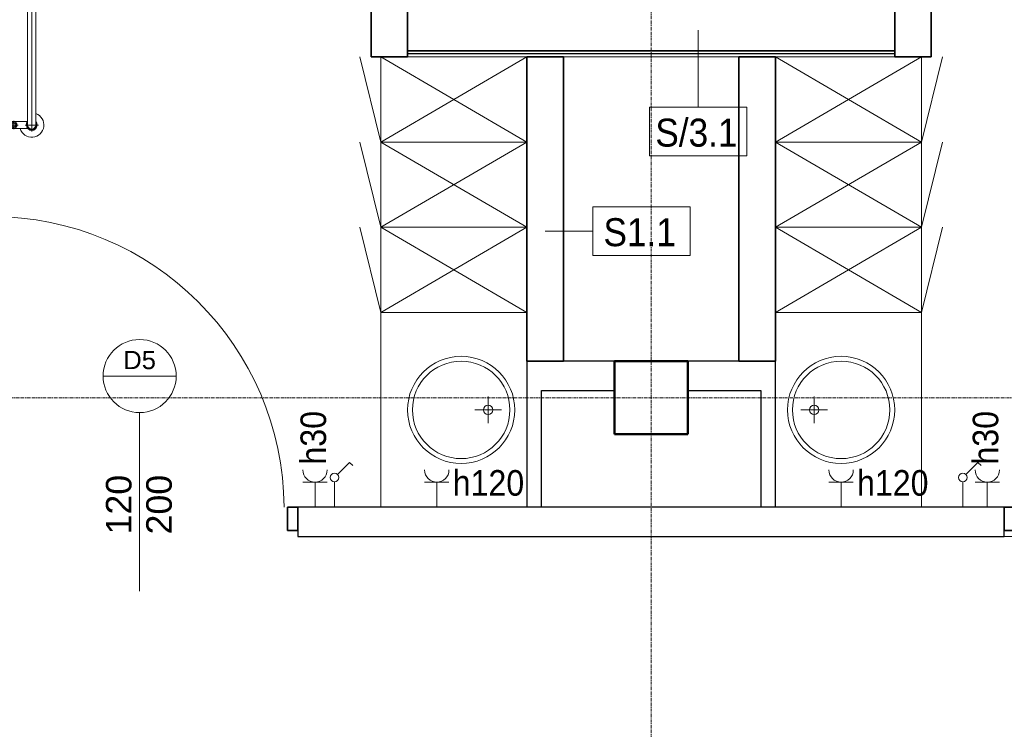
# Model space of a CAD drawing. Header units: millimetres. Extents: x -2286 to 43533, y -13832 to 14981.
# Tile 36 of 77: x 6291 to 10333, y 4764 to 7679. Entities that reach past the tile are written whole.
import ezdxf

# ---------------------------------------------------------------- set-up
doc = ezdxf.new("R2010")
doc.units = ezdxf.units.MM
doc.linetypes.add('Oś', pattern=[22.225, 12.7, -3.175, 3.175, -3.175])
for name, color, linetype, lineweight in [('A-AREA', 32, 'Continuous', 18), ('A-DETL-GENF', 92, 'Continuous', 18), ('A-DETL-MEDM', 33, 'Continuous', 35), ('A-DOOR', 31, 'Continuous', 25), ('A-DOOR-IDEN', 31, 'Continuous', 18), ('A-WALL', 113, 'Continuous', 25), ('A-WALL-FNSH', 113, 'Continuous', 25), ('A-WALL-IDEN', 211, 'Continuous', 18), ('E-ELE-QPM-IDEN', 2, 'Continuous', 18), ('E-ELEC-EQPM', 71, 'Continuous', 18), ('I-FURN', 30, 'Continuous', 18), ('P-SANR-FIXT', 6, 'Continuous', 18), ('S-COLS', 52, 'Continuous', 25), ('S-GRID', 1, 'Continuous', 18)]:
    doc.layers.add(name, color=color, linetype=linetype, lineweight=lineweight)
doc.styles.add('Arial_1', font='arial.ttf', dxfattribs={"height": 75})
doc.styles.add('Arial_11', font='arial.ttf', dxfattribs={"width": 0.9, "height": 105})
doc.styles.add('Arial_6', font='arial.ttf', dxfattribs={"width": 0.9, "height": 115})
doc.styles.add('Arial_7', font='arial.ttf', dxfattribs={"height": 105})

# ---------------------------------------------------------------- blocks, each defined once
blk = doc.blocks.new('M_Concrete-Square-Column - 300 x 300mm-1161001-4_piętro II PT - projektowany')
at = {"layer": 'S-COLS', "lineweight": 50}
for p, q in [((150, 150), (-150, 150)), ((-150, 150), (-150, -150)), ((150, -150), (150, 150)), ((-150, -150), (150, -150))]:
    blk.add_line(p, q, dxfattribs=at)
blk = doc.blocks.new('łóżko 195x90 typ FAMED _102039_ - łóżko 195x90 typ FAMED _102039_-1233017-4_piętro II PT - projektowany')
at = {"layer": 'I-FURN'}
for p, q in [((-432.5, 1015.3), (-432.5, 1069.8)), ((-432.5, 1059.5), (432.5, 1059.5)), ((432.5, 1015.3), (432.5, 1069.8)), ((459.7, 1042.5), (-459.8, 1042.5)), ((-447.5, -1031), (-447.5, 1026.1)), ((-432.5, 1025.5), (432.5, 1025.5)), ((-417.5, 1025.5), (-417.5, -1031)), ((417.5, 1026.1), (417.5, -1030.5)), ((447.5, -1031), (447.5, 1026.1)), ((-432.5, 951.8), (-432.5, 986.8)), ((432.5, 951.8), (432.5, 986.8)), ((-450, 969.3), (-415, 969.3)), ((450, 969.3), (415, 969.3)), ((-447.5, 498.1), (-417.5, 498.1)), ((-432.5, 483.1), (-432.5, 513.1)), ((447.5, 498.1), (417.5, 498.1)), ((432.5, 483.1), (432.5, 513.1)), ((-447.5, -481.9), (-417.5, -481.9)), ((-432.5, -496.9), (-432.5, -466.9)), ((447.5, -481.9), (417.5, -481.9)), ((432.5, -496.9), (432.5, -466.9)), ((-450, -966), (-415, -966)), ((-432.5, -948.5), (-432.5, -983.5)), ((450, -966), (415, -966)), ((432.5, -948.5), (432.5, -983.5)), ((-459.8, -1047.5), (459.7, -1047.5)), ((-432.5, -1020.2), (-432.5, -1074.7)), ((-432.5, -1030.5), (432.5, -1030.5)), ((432.5, -1020.2), (432.5, -1074.7)), ((-432.5, -1064.5), (432.5, -1064.5))]:
    blk.add_line(p, q, dxfattribs=at)
for centre, radius in [((-432.5, 969.3), 12.5), ((-432.5, 969.3), 8), ((432.5, 969.3), 12.5), ((432.5, 969.3), 8), ((-432.5, 498.1), 10), ((432.5, 498.1), 10), ((-432.5, -481.9), 10), ((432.5, -481.9), 10), ((-432.5, -966), 12.5), ((-432.5, -966), 8), ((432.5, -966), 12.5), ((432.5, -966), 8)]:
    blk.add_circle(centre, radius, dxfattribs=at)
for centre, radius, start, end in [((-432.5, 1042.5), 50, 19.8769, 252.5424), ((432.5, 1042.5), 50, 287.4576, 160.1231), ((-432.5, 1042.5), 22.2, 49.8221, 310.1779), ((-432.5, 1042.5), 19.3, 62.0207, 297.9793), ((-432.5, 1042.5), 17, 90, 270), ((432.5, 1042.5), 22.2, 229.8221, 130.1779), ((432.5, 1042.5), 19.2, 242.0207, 117.9793), ((432.5, 1042.5), 17, 270, 90), ((-432.5, -1047.5), 50, 107.4576, 340.1231), ((432.5, -1047.5), 50, 199.8769, 72.5424), ((-432.5, -1047.5), 22.3, 47.6113, 310.1779), ((-432.5, -1047.5), 19.3, 62.0207, 297.9793), ((-432.5, -1047.5), 17, 90, 270), ((432.5, -1047.5), 22.2, 229.8221, 130.1779), ((432.5, -1047.5), 19.2, 242.0207, 117.9793), ((432.5, -1047.5), 17, 270, 90)]:
    blk.add_arc(centre, radius, start, end, dxfattribs=at)
blk = doc.blocks.new('DRZWI 1S - Drzwi 120-1363991-4_piętro II PT - projektowany')
at = {"layer": 'A-DETL-GENF'}
for p, q in [((-650, 35), (-607, 35)), ((-650, -60), (-650, 35)), ((-607, 35), (-607, -60)), ((607, 35), (650, 35)), ((607, -60), (607, 35)), ((650, 35), (650, -60)), ((-607, -60), (-650, -60)), ((650, -60), (607, -60))]:
    blk.add_line(p, q, dxfattribs=at)
at = {"layer": 'A-DETL-MEDM'}
for p, q in [((-650, -60), (-650, 35)), ((-650, 35), (-607, 35)), ((-607, 35), (-607, -60)), ((607, 35), (607, -60)), ((650, 35), (607, 35)), ((650, -60), (650, 35)), ((-607, -60), (-650, -60)), ((607, -60), (650, -60))]:
    blk.add_line(p, q, dxfattribs=at)
at = {"layer": 'A-DOOR', "lineweight": 18}
blk.add_line((0, -285), (0, 285), dxfattribs=at)
at = {"layer": 'A-DOOR'}
blk.add_line((607, -60), (607, -1253.9), dxfattribs=at)
at = {"layer": 'A-DOOR', "lineweight": 18}
blk.add_arc((607, -53.9), 1200, 180.293, 270, dxfattribs=at)
blk = doc.blocks.new('DRZWI 1S - Drzwi 120-1363990-4_piętro II PT - projektowany')
at = {"layer": 'A-DETL-GENF'}
for p, q in [((-650, 60), (-650, -35)), ((-607, 60), (-650, 60)), ((-607, -35), (-607, 60)), ((650, 60), (607, 60)), ((607, 60), (607, -35)), ((650, -35), (650, 60)), ((-650, -35), (-607, -35)), ((607, -35), (650, -35))]:
    blk.add_line(p, q, dxfattribs=at)
at = {"layer": 'A-DETL-MEDM'}
for p, q in [((-607, 60), (-650, 60)), ((-650, 60), (-650, -35)), ((-607, -35), (-607, 60)), ((607, -35), (607, 60)), ((607, 60), (650, 60)), ((650, 60), (650, -35)), ((-650, -35), (-607, -35)), ((650, -35), (607, -35))]:
    blk.add_line(p, q, dxfattribs=at)
at = {"layer": 'A-DOOR'}
blk.add_line((607, 60), (607, 1253.9), dxfattribs=at)
at = {"layer": 'A-DOOR', "lineweight": 18}
blk.add_line((0, 285), (0, -285), dxfattribs=at)
blk.add_arc((607, 53.9), 1200, 90, 179.707, dxfattribs=at)
blk = doc.blocks.new('szafki szatniowe - szafki bez siedziska-1388164-4_piętro II PT - projektowany')
at = {"layer": 'I-FURN'}
for p, q in [((175, -600), (-175, 0)), ((-175, 0), (-175, -600)), ((525, -600), (175, 0)), ((175, -600), (175, 0)), ((875, -600), (525, 0)), ((175, 0), (-175, -600)), ((525, 0), (175, -600)), ((175, 0), (175, -600)), ((875, 0), (525, -600)), ((525, 0), (525, -600)), ((525, -600), (525, 0)), ((-175, -600), (175, -686.3)), ((-175, -600), (175, -600)), ((175, -600), (525, -686.3)), ((175, -600), (525, -600)), ((525, -600), (875, -686.3)), ((525, -600), (875, -600))]:
    blk.add_line(p, q, dxfattribs=at)
blk = doc.blocks.new('Blat - Blat-V10-4_piętro II PT - projektowany')
at = {"layer": 'I-FURN'}
for p, q in [((0, 600), (0, 0)), ((800, 600), (0, 600))]:
    blk.add_line(p, q, dxfattribs=at)
blk = doc.blocks.new('umywalka okrągła d _44cm stal nierdzewna - Type 1-1345566-4_piętro II PT - projektowany')
at = {"layer": 'P-SANR-FIXT'}
for p, q in [((125, 134.3), (125, 244.3)), ((70, 189.3), (180, 189.3))]:
    blk.add_line(p, q, dxfattribs=at)
for centre, radius in [((125, 300), 220), ((125, 300), 200), ((125, 189.3), 19)]:
    blk.add_circle(centre, radius, dxfattribs=at)
blk = doc.blocks.new('szafki szatniowe - szafki bez siedziska-1388242-4_piętro II PT - projektowany')
at = {"layer": 'I-FURN'}
for p, q in [((-175, 600), (175, 686.3)), ((175, 600), (525, 686.3)), ((525, 600), (875, 686.3)), ((175, 0), (-175, 600)), ((175, 600), (-175, 0)), ((-175, 600), (175, 600)), ((-175, 0), (-175, 600)), ((525, 0), (175, 600)), ((525, 600), (175, 0)), ((175, 600), (525, 600)), ((175, 0), (175, 600)), ((175, 600), (175, 0)), ((875, 0), (525, 600)), ((875, 600), (525, 0)), ((525, 600), (875, 600)), ((525, 0), (525, 600)), ((525, 600), (525, 0))]:
    blk.add_line(p, q, dxfattribs=at)
blk = doc.blocks.new('Blat - Blat-1345692-4_piętro II PT - projektowany')
at = {"layer": 'I-FURN'}
for p, q in [((0, -600), (0, 0)), ((800, -600), (0, -600))]:
    blk.add_line(p, q, dxfattribs=at)
blk = doc.blocks.new('umywalka okrągła d _44cm stal nierdzewna - Type 1-1345693-4_piętro II PT - projektowany')
at = {"layer": 'P-SANR-FIXT'}
for p, q in [((125, -134.3), (125, -244.3)), ((70, -189.3), (180, -189.3))]:
    blk.add_line(p, q, dxfattribs=at)
for centre, radius in [((125, -300), 220), ((125, -300), 200), ((125, -189.3), 19)]:
    blk.add_circle(centre, radius, dxfattribs=at)
blk = doc.blocks.new('Przełącznik jednobiegunowy - Type 1-1452004-4_piętro II PT - projektowany')
at = {"layer": 'E-ELEC-EQPM'}
for p, q in [((137.4, 194.8), (186.8, 244.3)), ((186.8, 244.3), (199.9, 231.2)), ((125, 165), (125, 60))]:
    blk.add_line(p, q, dxfattribs=at)
blk.add_circle((125, 182.5), 17.5, dxfattribs=at)
blk = doc.blocks.new('gniazdo elektryczne pojedyncze - 30-1470339-4_piętro II PT - projektowany')
at = {"layer": 'E-ELEC-EQPM'}
for p, q in [((175, 163.3), (75, 163.3)), ((125, 163.3), (125, 60))]:
    blk.add_line(p, q, dxfattribs=at)
blk.add_arc((125, 213.3), 50, 180, 0, dxfattribs=at)
blk = doc.blocks.new('gniazdo elektryczne pojedyncze - 120-1470895-4_piętro II PT - projektowany')
at = {"layer": 'E-ELEC-EQPM'}
for p, q in [((175, 163.3), (75, 163.3)), ((125, 163.3), (125, 60))]:
    blk.add_line(p, q, dxfattribs=at)
blk.add_arc((125, 213.3), 50, 180, 0, dxfattribs=at)
blk = doc.blocks.new('etykieta drzwi wymiar i kategoria - etykieta drzwi 1S góra-1350608-4_piętro II PT - projektowany')
at = {"layer": 'A-DOOR-IDEN'}
for p, q in [((-3, 14.984), (3, 14.984)), ((0, 0), (0, 11.984))]:
    blk.add_line(p, q, dxfattribs=at)
blk.add_circle((0, 14.984), 3, dxfattribs=at)
blk = doc.blocks.new('ET sciana_AT7 - 10mm-838066-4_piętro II PT - projektowany')
at = {"layer": 'A-WALL-IDEN'}
for p, q in [((-4, 1.96875), (4, 1.96875)), ((-4, -2.03125), (-4, 1.96875)), ((4, 1.96875), (4, -2.03125)), ((-4, -2.03125), (4, -2.03125))]:
    blk.add_line(p, q, dxfattribs=at)

msp = doc.modelspace()

# ---------------------------------------------------------------- linework, layer by layer
at = {"layer": 'A-AREA'}
msp.add_line((11633.3, 5556.2), (10333.3, 5556.2), dxfattribs=at)
at = {"layer": 'A-WALL', "color": 7, "lineweight": 35}
for p, q in [((7733.3, 9263.2), (7733.3, 7526.2)), ((7883.3, 7526.2), (7883.3, 9263.2)), ((9883.3, 8833.3), (9883.3, 7526.2)), ((10033.3, 7526.2), (10033.3, 8833.3)), ((7733.3, 7526.2), (7883.3, 7526.2)), ((9883.3, 7551.2), (7883.3, 7551.2)), ((8523.3, 7526.2), (8373.3, 7526.2)), ((8373.3, 7526.2), (8373.3, 6276.2)), ((8523.3, 6276.2), (8523.3, 7526.2)), ((9393.3, 7526.2), (9243.3, 7526.2)), ((9243.3, 7526.2), (9243.3, 6276.2)), ((9393.3, 6276.2), (9393.3, 7526.2)), ((9883.3, 7526.2), (10033.3, 7526.2)), ((8373.3, 6276.2), (8523.3, 6276.2)), ((9243.3, 6276.2), (9393.3, 6276.2))]:
    msp.add_line(p, q, dxfattribs=at)
at = {"layer": 'A-WALL'}
for p, q in [((9883.3, 7538.7), (7883.3, 7538.7)), ((8733.3, 6276.2), (8373.3, 6276.2)), ((8373.3, 6276.2), (8373.3, 5676.2)), ((9393.3, 6276.2), (9033.3, 6276.2)), ((9393.3, 5676.2), (9393.3, 6276.2)), ((8433.3, 6156.2), (8733.3, 6156.2)), ((8433.3, 5676.2), (8433.3, 6156.2)), ((9033.3, 6156.2), (9333.3, 6156.2)), ((9333.3, 6156.2), (9333.3, 5676.2)), ((10333.3, 5676.2), (7433.3, 5676.2)), ((7433.3, 5581.2), (7433.3, 5556.2)), ((10333.3, 5556.2), (10333.3, 5581.2)), ((7433.3, 5556.2), (10333.3, 5556.2))]:
    msp.add_line(p, q, dxfattribs=at)
at = {"layer": 'A-WALL-FNSH', "color": 250, "lineweight": 18}
msp.add_line((7883.3, 7526.2), (9883.3, 7526.2), dxfattribs=at)
at = {"layer": 'A-WALL-IDEN'}
for p, q in [((9076.2, 7636.2), (9076.2, 7319.1)), ((8448.3, 6810.1), (8643.7, 6810.1))]:
    msp.add_line(p, q, dxfattribs=at)
at = {"layer": 'S-GRID', "linetype": 'Oś'}
for p, q in [((8883.3, -13832), (8883.3, 14381.2)), ((29623.7, 6126.2), (-1686.2, 6126.2))]:
    msp.add_line(p, q, dxfattribs=at)

# ---------------------------------------------------------------- block references
at = {"layer": 'A-DOOR', "rotation": 180}
msp.add_blockref('DRZWI 1S - Drzwi 120-1363991-4_piętro II PT - projektowany', (6783.3, 5616.2), dxfattribs=at)
at = {"layer": 'A-DOOR'}
msp.add_blockref('DRZWI 1S - Drzwi 120-1363990-4_piętro II PT - projektowany', (10983.3, 5616.2), dxfattribs=at)
at = {"layer": 'A-DOOR-IDEN', "xscale": 49.99999999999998, "yscale": 49.99999999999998, "zscale": 49.99999999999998}
msp.add_blockref('etykieta drzwi wymiar i kategoria - etykieta drzwi 1S góra-1350608-4_piętro II PT - projektowany', (6783.3, 5465.9), dxfattribs=at)
at = {"layer": 'A-WALL-IDEN', "xscale": 49.99999999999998, "yscale": 49.99999999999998, "zscale": 49.99999999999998}
for p in [(9076.2, 7220.6), (8843.7, 6811.7)]:
    msp.add_blockref('ET sciana_AT7 - 10mm-838066-4_piętro II PT - projektowany', p, dxfattribs=at)
at = {"layer": 'E-ELEC-EQPM'}
for name, p in [('gniazdo elektryczne pojedyncze - 30-1470339-4_piętro II PT - projektowany', (7378.3, 5616.2)), ('Przełącznik jednobiegunowy - Type 1-1452004-4_piętro II PT - projektowany', (7458.3, 5616.2)), ('gniazdo elektryczne pojedyncze - 120-1470895-4_piętro II PT - projektowany', (7878.3, 5616.2)), ('gniazdo elektryczne pojedyncze - 120-1470895-4_piętro II PT - projektowany', (9538.3, 5616.2)), ('Przełącznik jednobiegunowy - Type 1-1452004-4_piętro II PT - projektowany', (10038.3, 5616.2)), ('gniazdo elektryczne pojedyncze - 30-1470339-4_piętro II PT - projektowany', (10138.3, 5616.2))]:
    msp.add_blockref(name, p, dxfattribs=at)
at = {"layer": 'I-FURN'}
for name, p, rotation in [('łóżko 195x90 typ FAMED _102039_ - łóżko 195x90 typ FAMED _102039_-1233017-4_piętro II PT - projektowany', (5297.7, 7678.7), 269.9999999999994), ('szafki szatniowe - szafki bez siedziska-1388242-4_piętro II PT - projektowany', (8373.3, 6651.2), 89.99999999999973), ('szafki szatniowe - szafki bez siedziska-1388164-4_piętro II PT - projektowany', (9393.3, 6651.2), 90.0000000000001), ('Blat - Blat-1345692-4_piętro II PT - projektowany', (8373.3, 6476.2), 270.0000000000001), ('Blat - Blat-V10-4_piętro II PT - projektowany', (9393.3, 6476.2), 269.9999999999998)]:
    msp.add_blockref(name, p, dxfattribs=dict(at, rotation=rotation))
at = {"layer": 'P-SANR-FIXT'}
for name, p, rotation in [('umywalka okrągła d _44cm stal nierdzewna - Type 1-1345693-4_piętro II PT - projektowany', (8403.3, 6201.2), 270.0000000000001), ('umywalka okrągła d _44cm stal nierdzewna - Type 1-1345566-4_piętro II PT - projektowany', (9363.3, 6201.2), 269.9999999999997)]:
    msp.add_blockref(name, p, dxfattribs=dict(at, rotation=rotation))
at = {"layer": 'S-COLS', "lineweight": 18, "rotation": 270.0000000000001}
msp.add_blockref('M_Concrete-Square-Column - 300 x 300mm-1161001-4_piętro II PT - projektowany', (8883.3, 6126.2), dxfattribs=at)

# ---------------------------------------------------------------- texts
at = {"layer": 'A-DOOR-IDEN', "insert": (6716.2, 6318.5), "char_height": 75, "width": 164.346, "attachment_point": 1, "style": 'Arial_1'}
msp.add_mtext('D5', dxfattribs=at)
at = {"layer": 'A-DOOR-IDEN', "char_height": 105, "width": 300.633, "attachment_point": 1, "rotation": 90, "style": 'Arial_7'}
for s, insert in [('120', (6644.8, 5564.7)), ('200', (6810.2, 5564.7))]:
    msp.add_mtext(s, dxfattribs=dict(at, insert=insert))
at = {"layer": 'A-WALL-IDEN', "char_height": 115, "attachment_point": 1, "style": 'Arial_6'}
for s, insert, width in [('S/3.1', (8900.4, 7272.4), 404.05), ('S1.1', (8687.5, 6863.5), 357.152)]:
    msp.add_mtext(s, dxfattribs=dict(at, insert=insert, width=width))
at = {"layer": 'E-ELE-QPM-IDEN', "char_height": 105, "width": 270.57, "attachment_point": 1, "rotation": 90, "style": 'Arial_11'}
for insert in [(7443.6, 5851.6), (10203.6, 5851.6)]:
    msp.add_mtext('h30', dxfattribs=dict(at, insert=insert))
at = {"layer": 'E-ELE-QPM-IDEN', "char_height": 105, "width": 360.759, "attachment_point": 1, "style": 'Arial_11'}
for insert in [(8068.4, 5828.9), (9728.4, 5828.9)]:
    msp.add_mtext('h120', dxfattribs=dict(at, insert=insert))

doc.saveas('drawing.dxf')
